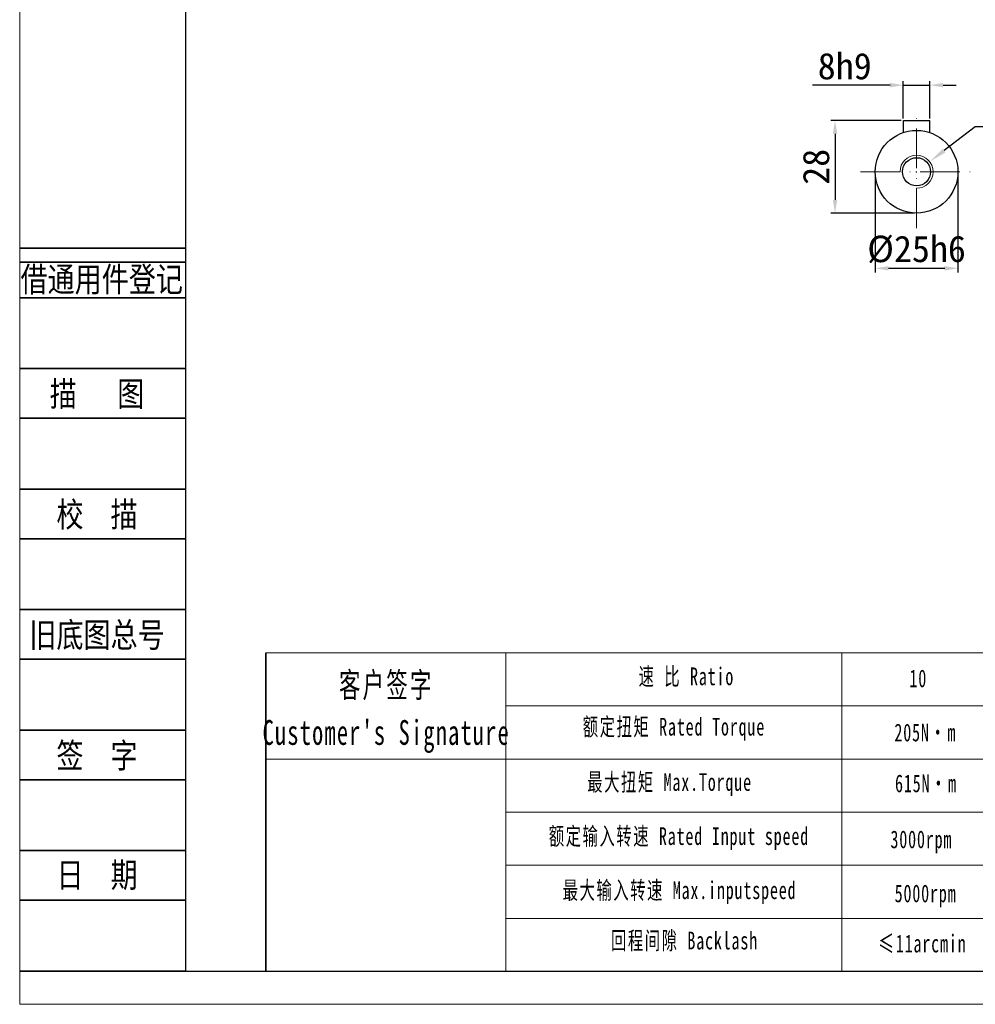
# Model space of a CAD drawing. Header units: millimetres. Extents: x 6170 to 7011, y -653 to -58.
# Tile 1 of 12: x 6170 to 6459, y -653 to -356. Entities that reach past the tile are written whole.
import ezdxf
from ezdxf.enums import TextEntityAlignment as Align

# ---------------------------------------------------------------- set-up
doc = ezdxf.new("R2010")
doc.units = ezdxf.units.MM
doc.header["$PDSIZE"] = -5
doc.linetypes.add('ACAD_ISO10W100', pattern=[18, 12, -3, 0, -3])
doc.layers.get('0').update_dxf_attribs({"lineweight": 18})
doc.layers.get('Defpoints').update_dxf_attribs({"lineweight": 18})
for name, color, linetype, lineweight in [('2细线层', 4, 'Continuous', 35), ('6文字层', 3, 'Continuous', 35), ('7标注层', 4, 'Continuous', 35), ('SLD-0', 7, 'Continuous', 18), ('中心线层', 7, 'ACAD_ISO10W100', 0), ('图框_外框线', 7, 'Continuous', 18), ('尺寸线层', 3, 'Continuous', 18), ('粗实线', 7, 'Continuous', 40), ('细实线', 7, 'Continuous', 18)]:
    doc.layers.add(name, color=color, linetype=linetype, lineweight=lineweight)
doc.styles.add('宋体', font='txt', dxfattribs={"width": 0.8})
doc.styles.add('工程字', font='txt')
doc.styles.add('标准', font='txt', dxfattribs={"width": 0.667})
doc.dimstyles.new('DIMSTYLE_17', dxfattribs={"dimtxt": 8, "dimasz": 12, "dimexe": 0.18, "dimexo": 0.0625, "dimgap": 0.09, "dimtad": 1, "dimtih": 1, "dimtoh": 1, "dimdec": 3, "dimdsep": 46, "dimtxsty": 'Standard', "dimblk": '_CAXARROW', "dimcen": 0.09, "dimdle": 24, "dimadec": 0, "dimazin": 0, "dimtfac": 0.7, "dimtdec": 3, "dimtofl": 0, "dimtmove": 0, "dimatfit": 3, "dimfxl": 1, "dimtolj": 1, "dimarcsym": 0})
doc.dimstyles.new('ISO-25', dxfattribs={"dimtxt": 8, "dimasz": 4, "dimexe": 1.25, "dimexo": 0.625, "dimgap": 1.7, "dimtad": 1, "dimtxsty": '工程字', "dimcen": 2, "dimdle": 8, "dimadec": 0, "dimazin": 0, "dimtfac": 1, "dimtmove": 0, "dimatfit": 3, "dimfxl": 1, "dimarcsym": 0})

# ---------------------------------------------------------------- blocks, each defined once
blk = doc.blocks.new('*D97')
at = {"layer": 'Defpoints', "color": 0}
for p in [(6428.26, -401.65), (6453.26, -401.65), (6453.26, -430.84)]:
    blk.add_point(p, dxfattribs=at)
at = {"layer": '尺寸线层', "color": 0, "lineweight": -2}
for p, q in [((6428.26, -402.28), (6428.26, -432.09)), ((6453.26, -402.28), (6453.26, -432.09)), ((6432.26, -430.84), (6449.26, -430.84))]:
    blk.add_line(p, q, dxfattribs=at)
at = {"layer": '尺寸线层', "color": 0}
for points in [[(6432.26, -430.17), (6432.26, -431.51), (6428.26, -430.84)], [(6449.26, -431.51), (6449.26, -430.17), (6453.26, -430.84)]]:
    blk.add_solid(points, dxfattribs=at)
at = {"layer": '尺寸线层', "color": 0, "insert": (6440.76, -425.14), "char_height": 8, "attachment_point": 5, "style": '工程字'}
blk.add_mtext('%%C25h6', dxfattribs=at)
blk = doc.blocks.new('*D98')
at = {"layer": 'Defpoints', "color": 0}
for p in [(6444.76, -375.47), (6436.76, -386.15), (6444.76, -386.15)]:
    blk.add_point(p, dxfattribs=at)
at = {"layer": '尺寸线层', "color": 0, "lineweight": -2}
for p, q in [((6436.76, -385.53), (6436.76, -374.22)), ((6444.76, -385.53), (6444.76, -374.22)), ((6432.76, -375.47), (6409.32, -375.47)), ((6436.76, -375.47), (6444.76, -375.47)), ((6448.76, -375.47), (6452.76, -375.47))]:
    blk.add_line(p, q, dxfattribs=at)
at = {"layer": '尺寸线层', "color": 0}
for points in [[(6432.76, -376.13), (6432.76, -374.8), (6436.76, -375.47)], [(6448.76, -374.8), (6448.76, -376.13), (6444.76, -375.47)]]:
    blk.add_solid(points, dxfattribs=at)
at = {"layer": '尺寸线层', "color": 0, "insert": (6419.04, -369.77), "char_height": 8, "attachment_point": 5, "style": '工程字'}
blk.add_mtext('8h9', dxfattribs=at)
blk = doc.blocks.new('*D99')
at = {"layer": 'Defpoints', "color": 0}
for p in [(6436.76, -386.15), (6416.11, -414.15), (6440.76, -414.15)]:
    blk.add_point(p, dxfattribs=at)
at = {"layer": '尺寸线层', "color": 0, "lineweight": -2}
for p, q in [((6436.14, -386.15), (6414.86, -386.15)), ((6416.11, -390.15), (6416.11, -410.15)), ((6440.14, -414.15), (6414.86, -414.15))]:
    blk.add_line(p, q, dxfattribs=at)
at = {"layer": '尺寸线层', "color": 0}
for points in [[(6416.77, -390.15), (6415.44, -390.15), (6416.11, -386.15)], [(6415.44, -410.15), (6416.77, -410.15), (6416.11, -414.15)]]:
    blk.add_solid(points, dxfattribs=at)
at = {"layer": '尺寸线层', "color": 0, "insert": (6410.41, -400.15), "char_height": 8, "attachment_point": 5, "rotation": 90, "style": '工程字'}
blk.add_mtext('28', dxfattribs=at)
blk = doc.blocks.new('_CAXARROW')
blk.add_hatch(color=0).paths.add_polyline_path([(0, 0), (-1, 0.125), (-1, -0.125)], flags=0)
blk = doc.blocks.new('*D100')
at = {"layer": 'Defpoints', "color": 0}
for p in [(6444.73, -398.61), (6436.79, -404.7)]:
    blk.add_point(p, dxfattribs=at)
at = {"layer": '尺寸线层', "color": 0, "linetype": 'Continuous', "lineweight": -2}
for p, q in [((6458.46, -388.07), (6449.09, -395.26)), ((6504.99, -388.07), (6458.46, -388.07)), ((6440.67, -401.65), (6440.85, -401.65)), ((6440.76, -401.74), (6440.76, -401.56))]:
    blk.add_line(p, q, dxfattribs=at)
at = {"layer": '尺寸线层', "color": 0, "lineweight": -2, "xscale": 5.5, "yscale": 5.5, "zscale": 5.5, "rotation": 217.5079907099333}
blk.add_blockref('_CAXARROW', (6444.73, -398.61), dxfattribs=at)
at = {"layer": '尺寸线层', "color": 0, "insert": (6482.37, -382.77), "char_height": 8, "attachment_point": 5, "style": '工程字'}
blk.add_mtext('\\A1;\\A1;M10x1.5P', dxfattribs=at)
blk = doc.blocks.new('_FILLED')
at = {"linetype": 'ByBlock'}
blk.add_hatch(color=0, dxfattribs=at).paths.add_polyline_path([(0, 0), (-1, 0.133), (-1, -0.133)], flags=0)

msp = doc.modelspace()

# ---------------------------------------------------------------- linework, layer by layer
for p, q in [((6316.5694, -547.0893), (6316.5694, -643.3112)), ((6418.1343, -547.0893), (6418.1343, -643.3112))]:
    msp.add_line(p, q)
at = {"layer": '2细线层'}
for p, q in [((6169.5635, -424.7201), (6219.732, -424.7201)), ((6169.5635, -429.0059), (6219.732, -429.0059)), ((6169.5635, -439.7203), (6219.732, -439.7203)), ((6169.5635, -461.1492), (6219.732, -461.1492)), ((6169.5635, -476.1495), (6219.732, -476.1495)), ((6169.5635, -497.5783), (6219.732, -497.5783)), ((6169.5635, -512.5786), (6219.732, -512.5786)), ((6169.5635, -534.0074), (6219.732, -534.0074)), ((6169.5635, -549.0077), (6219.732, -549.0077)), ((6169.5635, -570.4366), (6219.732, -570.4366)), ((6169.5635, -585.4368), (6219.732, -585.4368)), ((6169.5635, -606.8657), (6219.732, -606.8657)), ((6169.5635, -621.8659), (6219.732, -621.8659)), ((6169.5635, -643.2948), (6219.732, -643.2948))]:
    msp.add_line(p, q, dxfattribs=at)
at = {"layer": '7标注层', "color": 0}
msp.add_line((6243.9849, -547.0893), (6243.9849, -643.2948), dxfattribs=at)
at = {"layer": '中心线层', "color": 0}
for p, q in [((6440.7611, -418.6517), (6440.7611, -384.6517)), ((6423.7611, -401.6517), (6457.7611, -401.6517))]:
    msp.add_line(p, q, dxfattribs=at)
at = {"layer": '图框_外框线'}
for p, q in [((6243.9849, -547.0893), (7001.3989, -547.0893)), ((6316.5694, -563.1412), (6742.2516, -563.1412)), ((6243.9849, -579.1931), (7001.3989, -579.1931)), ((6316.5694, -595.245), (7001.3989, -595.245)), ((6316.5694, -611.297), (7001.3989, -611.297)), ((6316.5694, -627.3489), (7001.3989, -627.3489))]:
    msp.add_line(p, q, dxfattribs=at)
at = {"layer": '图框_外框线', "color": 3}
msp.add_lwpolyline([(6169.6251, -653.3161), (7011.4203, -653.3161), (7011.4203, -58.0467), (6169.6251, -58.0467)], close=True, dxfattribs=at)
at = {"layer": '图框_外框线', "color": 3, "lineweight": 25}
msp.add_lwpolyline([(6219.732, -643.2948), (7001.3989, -643.2948), (7001.3989, -68.0681), (6219.732, -68.0681)], close=True, dxfattribs=at)
at = {"layer": '粗实线', "lineweight": 30}
for p, q in [((6436.7611, -389.809), (6436.7611, -386.1517)), ((6436.7611, -386.1517), (6444.7611, -386.1517)), ((6444.7611, -389.809), (6444.7611, -386.1517))]:
    msp.add_line(p, q, dxfattribs=at)
for radius in [12.5, 4.25]:
    msp.add_circle((6440.7611, -401.6517), radius, dxfattribs=at)
at = {"layer": '细实线', "color": 0}
msp.add_arc((6440.7611, -401.6517), 5, 270, 180, dxfattribs=at)

# ---------------------------------------------------------------- texts
at = {"layer": '6文字层', "color": 3, "style": '宋体', "width": 0.8}
for s, p in [('借通用件登记', (6194.3757, -434.079)), ('描   图', (6192.9459, -468.6493)), ('校  描', (6192.9459, -505.0785)), ('旧底图总号', (6192.9459, -541.5076)), ('签  字', (6192.9459, -577.9367)), ('日  期', (6192.9592, -614.1519))]:
    msp.add_text(s, height=7.50011, dxfattribs=at).set_placement(p, align=Align.MIDDLE)
at = {"layer": 'SLD-0', "color": 1, "attachment_point": 2, "line_spacing_factor": 1.15057, "style": '标准'}
for s, insert, char_height, width in [("\\T1.1;客户签字\\PCustomer's Signature", (6280.4023, -553.0286), 7.4909, 93.18757), ('\\T1.1;速 比 Ratio', (6371.1574, -551.5031), 5.350643, 43.719626), ('\\pxqc;{\\T1.1;10}', (6441.2803, -552.1202), 5.350643, 22.749816), ('\\T1.1;额定扭矩 Rated Torque', (6367.3964, -566.7245), 5.350643, 94.9992), ('{\\T1.1;205N·m}', (6443.4025, -568.4792), 5.350643, 44.317367), ('\\T1.1;最大扭矩 Max.Torque', (6366.0801, -583.4493), 5.350643, 63.159026), ('{\\T1.1;615N·m}', (6443.5924, -583.8486), 5.350643, 53.21458), ('\\T1.1;额定输入转速 Rated Input speed', (6368.9008, -599.7982), 5.350643, 83.969497), ('\\T1.1;3000rpm', (6442.2058, -600.7715), 5.350643, 36.8681), ('\\T1.1;最大输入转速 Max.inputspeed ', (6369.0889, -616.1472), 5.350643, 84.454588), ('\\T1.1;5000rpm', (6443.4827, -617.1093), 5.350643, 116.996137), ('\\T1.1;回程间隙 Backlash', (6370.5933, -631.3686), 5.350643, 68.479384), ('\\T1.1;≤11arcmin ', (6442.5043, -632.2551), 5.350643, 41.159736)]:
    msp.add_mtext(s, dxfattribs=dict(at, insert=insert, char_height=char_height, width=width))

# ---------------------------------------------------------------- dimensions: what is measured, and where the dimension line sits
at = {"layer": '尺寸线层'}
for base, p1, p2, text, picture, middle in [((6444.7611, -375.4661), (6436.7611, -386.1517), (6444.7611, -386.1517), '<>h9', '*D98', (6419.0387, -375.4661)), ((6453.2611, -430.8406), (6428.2611, -401.6517), (6453.2611, -401.6517), '%%C<>h6', '*D97', (6440.7611, -430.8406))]:
    dim = msp.add_linear_dim(base=base, p1=p1, p2=p2, text=text, dimstyle='ISO-25', override={"dimtxsty": '工程字'}, dxfattribs=at)
    dim.commit()
    dim.dimension.update_dxf_attribs({"geometry": picture, "text_midpoint": middle, "dimtype": 160})
at = {"layer": '尺寸线层', "linetype": 'Continuous'}
dim = msp.add_diameter_dim_2p(p1=(6436.7948, -404.696), p2=(6444.7274, -398.6073), text='\\A1;M10x1.5P', dimstyle='DIMSTYLE_17', override={"dimtxt": 8, "dimasz": 5.5, "dimgap": 1.3, "dimtxsty": '工程字', "dimtol": 0, "dimldrblk": '_FILLED'}, dxfattribs=at)
dim.commit()
dim.dimension.update_dxf_attribs({"geometry": '*D100', "text_midpoint": (6482.3708, -388.0697), "dimtype": 163})
at = {"layer": '尺寸线层'}
dim = msp.add_linear_dim(base=(6416.1055, -414.1517), p1=(6436.7611, -386.1517), p2=(6440.7611, -414.1517), angle=90, dimstyle='ISO-25', override={"dimtxsty": '工程字'}, dxfattribs=at)
dim.commit()
dim.dimension.update_dxf_attribs({"geometry": '*D99', "text_midpoint": (6410.4055, -400.1517)})

doc.saveas('drawing.dxf')
